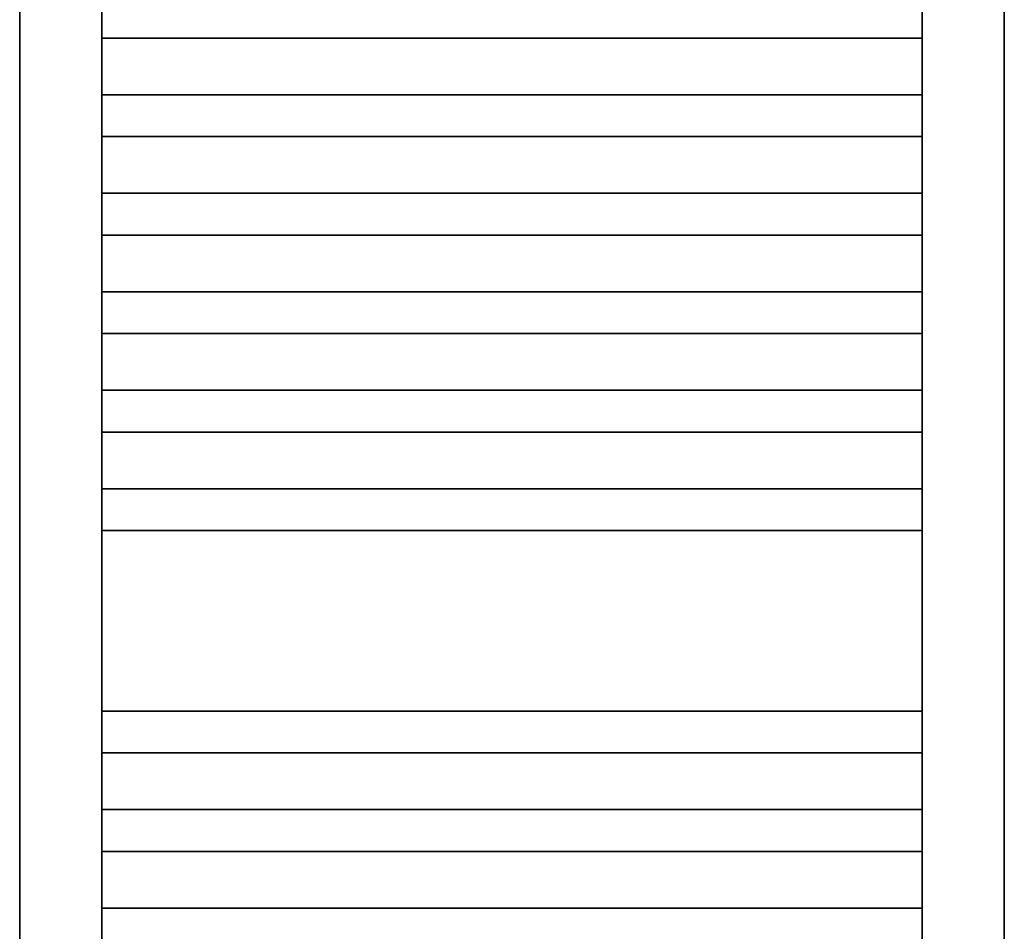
# Model space of a CAD drawing. Header units: millimetres. Extents: x 17747 to 112039, y -74980 to 446921.
# Tile 78 of 256: x 45758 to 46358, y -71283 to -70728. Entities that reach past the tile are written whole.
import ezdxf

# ---------------------------------------------------------------- set-up
doc = ezdxf.new("R2010")
doc.units = ezdxf.units.MM
doc.layers.add('UT_ZAŘÍZENÍ - OT', color=3, linetype='Continuous', lineweight=35)

msp = doc.modelspace()

# ---------------------------------------------------------------- linework, layer by layer
at = {"layer": 'UT_ZAŘÍZENÍ - OT', "linetype": 'Continuous'}
for p, q in [((45757.88, -69785.05), (45757.88, -71605.05)), ((45807.88, -71605.05), (45807.88, -69785.05)), ((46307.88, -69785.05), (46307.88, -71605.05)), ((46357.88, -71605.05), (46357.88, -69785.05)), ((45807.88, -70739.32), (46307.88, -70739.32)), ((45807.88, -70739.32), (46307.88, -70739.32)), ((45807.88, -70739.32), (46307.88, -70739.32)), ((45807.88, -70739.32), (46307.88, -70739.32)), ((45807.88, -70739.32), (46307.88, -70739.32)), ((45807.88, -70739.32), (46307.88, -70739.32)), ((45807.88, -70739.32), (46307.88, -70739.32)), ((45807.88, -70739.32), (46307.88, -70739.32)), ((45807.88, -70739.32), (46307.88, -70739.32)), ((45807.88, -70739.32), (46307.88, -70739.32)), ((45807.88, -70739.32), (46307.88, -70739.32)), ((45807.88, -70739.32), (46307.88, -70739.32)), ((45807.88, -70739.32), (46307.88, -70739.32)), ((45807.88, -70739.32), (46307.88, -70739.32)), ((45807.88, -70739.32), (46307.88, -70739.32)), ((45807.88, -70739.32), (46307.88, -70739.32)), ((45807.88, -70739.32), (46307.88, -70739.32)), ((45807.88, -70739.32), (46307.88, -70739.32)), ((45807.88, -70739.32), (46307.88, -70739.32)), ((45807.88, -70739.32), (46307.88, -70739.32)), ((45807.88, -70739.32), (46307.88, -70739.32)), ((45807.88, -70739.32), (46307.88, -70739.32)), ((45807.88, -70739.32), (46307.88, -70739.32)), ((45807.88, -70739.32), (46307.88, -70739.32)), ((45807.88, -70739.32), (46307.88, -70739.32)), ((45807.88, -70739.32), (46307.88, -70739.32)), ((45807.88, -70739.32), (46307.88, -70739.32)), ((45807.88, -70739.32), (46307.88, -70739.32)), ((45807.88, -70739.32), (46307.88, -70739.32)), ((45807.88, -70739.32), (46307.88, -70739.32)), ((45807.88, -70739.32), (46307.88, -70739.32)), ((45807.88, -70739.32), (46307.88, -70739.32)), ((45807.88, -70739.32), (46307.88, -70739.32)), ((45807.88, -70739.32), (46307.88, -70739.32)), ((45807.88, -70773.87), (46307.88, -70773.87)), ((45807.88, -70773.87), (46307.88, -70773.87)), ((45807.88, -70773.87), (46307.88, -70773.87)), ((45807.88, -70773.87), (46307.88, -70773.87)), ((45807.88, -70773.87), (46307.88, -70773.87)), ((45807.88, -70773.87), (46307.88, -70773.87)), ((45807.88, -70773.87), (46307.88, -70773.87)), ((45807.88, -70773.87), (46307.88, -70773.87)), ((45807.88, -70773.87), (46307.88, -70773.87)), ((45807.88, -70773.87), (46307.88, -70773.87)), ((45807.88, -70773.87), (46307.88, -70773.87)), ((45807.88, -70773.87), (46307.88, -70773.87)), ((45807.88, -70773.87), (46307.88, -70773.87)), ((45807.88, -70773.87), (46307.88, -70773.87)), ((45807.88, -70773.87), (46307.88, -70773.87)), ((45807.88, -70773.87), (46307.88, -70773.87)), ((45807.88, -70773.87), (46307.88, -70773.87)), ((45807.88, -70773.87), (46307.88, -70773.87)), ((45807.88, -70773.87), (46307.88, -70773.87)), ((45807.88, -70773.87), (46307.88, -70773.87)), ((45807.88, -70773.87), (46307.88, -70773.87)), ((45807.88, -70773.87), (46307.88, -70773.87)), ((45807.88, -70773.87), (46307.88, -70773.87)), ((45807.88, -70773.87), (46307.88, -70773.87)), ((45807.88, -70773.87), (46307.88, -70773.87)), ((45807.88, -70773.87), (46307.88, -70773.87)), ((45807.88, -70773.87), (46307.88, -70773.87)), ((45807.88, -70773.87), (46307.88, -70773.87)), ((45807.88, -70773.87), (46307.88, -70773.87)), ((45807.88, -70773.87), (46307.88, -70773.87)), ((45807.88, -70773.87), (46307.88, -70773.87)), ((45807.88, -70773.87), (46307.88, -70773.87)), ((45807.88, -70773.87), (46307.88, -70773.87)), ((45807.88, -70773.87), (46307.88, -70773.87)), ((45807.88, -70799.32), (46307.88, -70799.32)), ((45807.88, -70799.32), (46307.88, -70799.32)), ((45807.88, -70799.32), (46307.88, -70799.32)), ((45807.88, -70799.32), (46307.88, -70799.32)), ((45807.88, -70799.32), (46307.88, -70799.32)), ((45807.88, -70799.32), (46307.88, -70799.32)), ((45807.88, -70799.32), (46307.88, -70799.32)), ((45807.88, -70799.32), (46307.88, -70799.32)), ((45807.88, -70799.32), (46307.88, -70799.32)), ((45807.88, -70799.32), (46307.88, -70799.32)), ((45807.88, -70799.32), (46307.88, -70799.32)), ((45807.88, -70799.32), (46307.88, -70799.32)), ((45807.88, -70799.32), (46307.88, -70799.32)), ((45807.88, -70799.32), (46307.88, -70799.32)), ((45807.88, -70799.32), (46307.88, -70799.32)), ((45807.88, -70799.32), (46307.88, -70799.32)), ((45807.88, -70799.32), (46307.88, -70799.32)), ((45807.88, -70799.32), (46307.88, -70799.32)), ((45807.88, -70799.32), (46307.88, -70799.32)), ((45807.88, -70799.32), (46307.88, -70799.32)), ((45807.88, -70799.32), (46307.88, -70799.32)), ((45807.88, -70799.32), (46307.88, -70799.32)), ((45807.88, -70799.32), (46307.88, -70799.32)), ((45807.88, -70799.32), (46307.88, -70799.32)), ((45807.88, -70799.32), (46307.88, -70799.32)), ((45807.88, -70799.32), (46307.88, -70799.32)), ((45807.88, -70799.32), (46307.88, -70799.32)), ((45807.88, -70799.32), (46307.88, -70799.32)), ((45807.88, -70799.32), (46307.88, -70799.32)), ((45807.88, -70799.32), (46307.88, -70799.32)), ((45807.88, -70799.32), (46307.88, -70799.32)), ((45807.88, -70799.32), (46307.88, -70799.32)), ((45807.88, -70799.32), (46307.88, -70799.32)), ((45807.88, -70799.32), (46307.88, -70799.32)), ((45807.88, -70833.87), (46307.88, -70833.87)), ((45807.88, -70833.87), (46307.88, -70833.87)), ((45807.88, -70833.87), (46307.88, -70833.87)), ((45807.88, -70833.87), (46307.88, -70833.87)), ((45807.88, -70833.87), (46307.88, -70833.87)), ((45807.88, -70833.87), (46307.88, -70833.87)), ((45807.88, -70833.87), (46307.88, -70833.87)), ((45807.88, -70833.87), (46307.88, -70833.87)), ((45807.88, -70833.87), (46307.88, -70833.87)), ((45807.88, -70833.87), (46307.88, -70833.87)), ((45807.88, -70833.87), (46307.88, -70833.87)), ((45807.88, -70833.87), (46307.88, -70833.87)), ((45807.88, -70833.87), (46307.88, -70833.87)), ((45807.88, -70833.87), (46307.88, -70833.87)), ((45807.88, -70833.87), (46307.88, -70833.87)), ((45807.88, -70833.87), (46307.88, -70833.87)), ((45807.88, -70833.87), (46307.88, -70833.87)), ((45807.88, -70833.87), (46307.88, -70833.87)), ((45807.88, -70833.87), (46307.88, -70833.87)), ((45807.88, -70833.87), (46307.88, -70833.87)), ((45807.88, -70833.87), (46307.88, -70833.87)), ((45807.88, -70833.87), (46307.88, -70833.87)), ((45807.88, -70833.87), (46307.88, -70833.87)), ((45807.88, -70833.87), (46307.88, -70833.87)), ((45807.88, -70833.87), (46307.88, -70833.87)), ((45807.88, -70833.87), (46307.88, -70833.87)), ((45807.88, -70833.87), (46307.88, -70833.87)), ((45807.88, -70833.87), (46307.88, -70833.87)), ((45807.88, -70833.87), (46307.88, -70833.87)), ((45807.88, -70833.87), (46307.88, -70833.87)), ((45807.88, -70833.87), (46307.88, -70833.87)), ((45807.88, -70833.87), (46307.88, -70833.87)), ((45807.88, -70833.87), (46307.88, -70833.87)), ((45807.88, -70833.87), (46307.88, -70833.87)), ((45807.88, -70859.32), (46307.88, -70859.32)), ((45807.88, -70859.32), (46307.88, -70859.32)), ((45807.88, -70859.32), (46307.88, -70859.32)), ((45807.88, -70859.32), (46307.88, -70859.32)), ((45807.88, -70859.32), (46307.88, -70859.32)), ((45807.88, -70859.32), (46307.88, -70859.32)), ((45807.88, -70859.32), (46307.88, -70859.32)), ((45807.88, -70859.32), (46307.88, -70859.32)), ((45807.88, -70859.32), (46307.88, -70859.32)), ((45807.88, -70859.32), (46307.88, -70859.32)), ((45807.88, -70859.32), (46307.88, -70859.32)), ((45807.88, -70859.32), (46307.88, -70859.32)), ((45807.88, -70859.32), (46307.88, -70859.32)), ((45807.88, -70859.32), (46307.88, -70859.32)), ((45807.88, -70859.32), (46307.88, -70859.32)), ((45807.88, -70859.32), (46307.88, -70859.32)), ((45807.88, -70859.32), (46307.88, -70859.32)), ((45807.88, -70859.32), (46307.88, -70859.32)), ((45807.88, -70859.32), (46307.88, -70859.32)), ((45807.88, -70859.32), (46307.88, -70859.32)), ((45807.88, -70859.32), (46307.88, -70859.32)), ((45807.88, -70859.32), (46307.88, -70859.32)), ((45807.88, -70859.32), (46307.88, -70859.32)), ((45807.88, -70859.32), (46307.88, -70859.32)), ((45807.88, -70859.32), (46307.88, -70859.32)), ((45807.88, -70859.32), (46307.88, -70859.32)), ((45807.88, -70859.32), (46307.88, -70859.32)), ((45807.88, -70859.32), (46307.88, -70859.32)), ((45807.88, -70859.32), (46307.88, -70859.32)), ((45807.88, -70859.32), (46307.88, -70859.32)), ((45807.88, -70859.32), (46307.88, -70859.32)), ((45807.88, -70859.32), (46307.88, -70859.32)), ((45807.88, -70859.32), (46307.88, -70859.32)), ((45807.88, -70859.32), (46307.88, -70859.32)), ((45807.88, -70893.87), (46307.88, -70893.87)), ((45807.88, -70893.87), (46307.88, -70893.87)), ((45807.88, -70893.87), (46307.88, -70893.87)), ((45807.88, -70893.87), (46307.88, -70893.87)), ((45807.88, -70893.87), (46307.88, -70893.87)), ((45807.88, -70893.87), (46307.88, -70893.87)), ((45807.88, -70893.87), (46307.88, -70893.87)), ((45807.88, -70893.87), (46307.88, -70893.87)), ((45807.88, -70893.87), (46307.88, -70893.87)), ((45807.88, -70893.87), (46307.88, -70893.87)), ((45807.88, -70893.87), (46307.88, -70893.87)), ((45807.88, -70893.87), (46307.88, -70893.87)), ((45807.88, -70893.87), (46307.88, -70893.87)), ((45807.88, -70893.87), (46307.88, -70893.87)), ((45807.88, -70893.87), (46307.88, -70893.87)), ((45807.88, -70893.87), (46307.88, -70893.87)), ((45807.88, -70893.87), (46307.88, -70893.87)), ((45807.88, -70893.87), (46307.88, -70893.87)), ((45807.88, -70893.87), (46307.88, -70893.87)), ((45807.88, -70893.87), (46307.88, -70893.87)), ((45807.88, -70893.87), (46307.88, -70893.87)), ((45807.88, -70893.87), (46307.88, -70893.87)), ((45807.88, -70893.87), (46307.88, -70893.87)), ((45807.88, -70893.87), (46307.88, -70893.87)), ((45807.88, -70893.87), (46307.88, -70893.87)), ((45807.88, -70893.87), (46307.88, -70893.87)), ((45807.88, -70893.87), (46307.88, -70893.87)), ((45807.88, -70893.87), (46307.88, -70893.87)), ((45807.88, -70893.87), (46307.88, -70893.87)), ((45807.88, -70893.87), (46307.88, -70893.87)), ((45807.88, -70893.87), (46307.88, -70893.87)), ((45807.88, -70893.87), (46307.88, -70893.87)), ((45807.88, -70893.87), (46307.88, -70893.87)), ((45807.88, -70893.87), (46307.88, -70893.87)), ((45807.88, -70919.32), (46307.88, -70919.32)), ((45807.88, -70919.32), (46307.88, -70919.32)), ((45807.88, -70919.32), (46307.88, -70919.32)), ((45807.88, -70919.32), (46307.88, -70919.32)), ((45807.88, -70919.32), (46307.88, -70919.32)), ((45807.88, -70919.32), (46307.88, -70919.32)), ((45807.88, -70919.32), (46307.88, -70919.32)), ((45807.88, -70919.32), (46307.88, -70919.32)), ((45807.88, -70919.32), (46307.88, -70919.32)), ((45807.88, -70919.32), (46307.88, -70919.32)), ((45807.88, -70919.32), (46307.88, -70919.32)), ((45807.88, -70919.32), (46307.88, -70919.32)), ((45807.88, -70919.32), (46307.88, -70919.32)), ((45807.88, -70919.32), (46307.88, -70919.32)), ((45807.88, -70919.32), (46307.88, -70919.32)), ((45807.88, -70919.32), (46307.88, -70919.32)), ((45807.88, -70919.32), (46307.88, -70919.32)), ((45807.88, -70919.32), (46307.88, -70919.32)), ((45807.88, -70919.32), (46307.88, -70919.32)), ((45807.88, -70919.32), (46307.88, -70919.32)), ((45807.88, -70919.32), (46307.88, -70919.32)), ((45807.88, -70919.32), (46307.88, -70919.32)), ((45807.88, -70919.32), (46307.88, -70919.32)), ((45807.88, -70919.32), (46307.88, -70919.32)), ((45807.88, -70919.32), (46307.88, -70919.32)), ((45807.88, -70919.32), (46307.88, -70919.32)), ((45807.88, -70919.32), (46307.88, -70919.32)), ((45807.88, -70919.32), (46307.88, -70919.32)), ((45807.88, -70919.32), (46307.88, -70919.32)), ((45807.88, -70919.32), (46307.88, -70919.32)), ((45807.88, -70919.32), (46307.88, -70919.32)), ((45807.88, -70919.32), (46307.88, -70919.32)), ((45807.88, -70919.32), (46307.88, -70919.32)), ((45807.88, -70919.32), (46307.88, -70919.32)), ((45807.88, -70953.87), (46307.88, -70953.87)), ((45807.88, -70953.87), (46307.88, -70953.87)), ((45807.88, -70953.87), (46307.88, -70953.87)), ((45807.88, -70953.87), (46307.88, -70953.87)), ((45807.88, -70953.87), (46307.88, -70953.87)), ((45807.88, -70953.87), (46307.88, -70953.87)), ((45807.88, -70953.87), (46307.88, -70953.87)), ((45807.88, -70953.87), (46307.88, -70953.87)), ((45807.88, -70953.87), (46307.88, -70953.87)), ((45807.88, -70953.87), (46307.88, -70953.87)), ((45807.88, -70953.87), (46307.88, -70953.87)), ((45807.88, -70953.87), (46307.88, -70953.87)), ((45807.88, -70953.87), (46307.88, -70953.87)), ((45807.88, -70953.87), (46307.88, -70953.87)), ((45807.88, -70953.87), (46307.88, -70953.87)), ((45807.88, -70953.87), (46307.88, -70953.87)), ((45807.88, -70953.87), (46307.88, -70953.87)), ((45807.88, -70953.87), (46307.88, -70953.87)), ((45807.88, -70953.87), (46307.88, -70953.87)), ((45807.88, -70953.87), (46307.88, -70953.87)), ((45807.88, -70953.87), (46307.88, -70953.87)), ((45807.88, -70953.87), (46307.88, -70953.87)), ((45807.88, -70953.87), (46307.88, -70953.87)), ((45807.88, -70953.87), (46307.88, -70953.87)), ((45807.88, -70953.87), (46307.88, -70953.87)), ((45807.88, -70953.87), (46307.88, -70953.87)), ((45807.88, -70953.87), (46307.88, -70953.87)), ((45807.88, -70953.87), (46307.88, -70953.87)), ((45807.88, -70953.87), (46307.88, -70953.87)), ((45807.88, -70953.87), (46307.88, -70953.87)), ((45807.88, -70953.87), (46307.88, -70953.87)), ((45807.88, -70953.87), (46307.88, -70953.87)), ((45807.88, -70953.87), (46307.88, -70953.87)), ((45807.88, -70953.87), (46307.88, -70953.87)), ((45807.88, -70979.32), (46307.88, -70979.32)), ((45807.88, -70979.32), (46307.88, -70979.32)), ((45807.88, -70979.32), (46307.88, -70979.32)), ((45807.88, -70979.32), (46307.88, -70979.32)), ((45807.88, -70979.32), (46307.88, -70979.32)), ((45807.88, -70979.32), (46307.88, -70979.32)), ((45807.88, -70979.32), (46307.88, -70979.32)), ((45807.88, -70979.32), (46307.88, -70979.32)), ((45807.88, -70979.32), (46307.88, -70979.32)), ((45807.88, -70979.32), (46307.88, -70979.32)), ((45807.88, -70979.32), (46307.88, -70979.32)), ((45807.88, -70979.32), (46307.88, -70979.32)), ((45807.88, -70979.32), (46307.88, -70979.32)), ((45807.88, -70979.32), (46307.88, -70979.32)), ((45807.88, -70979.32), (46307.88, -70979.32)), ((45807.88, -70979.32), (46307.88, -70979.32)), ((45807.88, -70979.32), (46307.88, -70979.32)), ((45807.88, -70979.32), (46307.88, -70979.32)), ((45807.88, -70979.32), (46307.88, -70979.32)), ((45807.88, -70979.32), (46307.88, -70979.32)), ((45807.88, -70979.32), (46307.88, -70979.32)), ((45807.88, -70979.32), (46307.88, -70979.32)), ((45807.88, -70979.32), (46307.88, -70979.32)), ((45807.88, -70979.32), (46307.88, -70979.32)), ((45807.88, -70979.32), (46307.88, -70979.32)), ((45807.88, -70979.32), (46307.88, -70979.32)), ((45807.88, -70979.32), (46307.88, -70979.32)), ((45807.88, -70979.32), (46307.88, -70979.32)), ((45807.88, -70979.32), (46307.88, -70979.32)), ((45807.88, -70979.32), (46307.88, -70979.32)), ((45807.88, -70979.32), (46307.88, -70979.32)), ((45807.88, -70979.32), (46307.88, -70979.32)), ((45807.88, -70979.32), (46307.88, -70979.32)), ((45807.88, -70979.32), (46307.88, -70979.32)), ((45807.88, -71013.87), (46307.88, -71013.87)), ((45807.88, -71013.87), (46307.88, -71013.87)), ((45807.88, -71013.87), (46307.88, -71013.87)), ((45807.88, -71013.87), (46307.88, -71013.87)), ((45807.88, -71013.87), (46307.88, -71013.87)), ((45807.88, -71013.87), (46307.88, -71013.87)), ((45807.88, -71013.87), (46307.88, -71013.87)), ((45807.88, -71013.87), (46307.88, -71013.87)), ((45807.88, -71013.87), (46307.88, -71013.87)), ((45807.88, -71013.87), (46307.88, -71013.87)), ((45807.88, -71013.87), (46307.88, -71013.87)), ((45807.88, -71013.87), (46307.88, -71013.87)), ((45807.88, -71013.87), (46307.88, -71013.87)), ((45807.88, -71013.87), (46307.88, -71013.87)), ((45807.88, -71013.87), (46307.88, -71013.87)), ((45807.88, -71013.87), (46307.88, -71013.87)), ((45807.88, -71013.87), (46307.88, -71013.87)), ((45807.88, -71013.87), (46307.88, -71013.87)), ((45807.88, -71013.87), (46307.88, -71013.87)), ((45807.88, -71013.87), (46307.88, -71013.87)), ((45807.88, -71013.87), (46307.88, -71013.87)), ((45807.88, -71013.87), (46307.88, -71013.87)), ((45807.88, -71013.87), (46307.88, -71013.87)), ((45807.88, -71013.87), (46307.88, -71013.87)), ((45807.88, -71013.87), (46307.88, -71013.87)), ((45807.88, -71013.87), (46307.88, -71013.87)), ((45807.88, -71013.87), (46307.88, -71013.87)), ((45807.88, -71013.87), (46307.88, -71013.87)), ((45807.88, -71013.87), (46307.88, -71013.87)), ((45807.88, -71013.87), (46307.88, -71013.87)), ((45807.88, -71013.87), (46307.88, -71013.87)), ((45807.88, -71013.87), (46307.88, -71013.87)), ((45807.88, -71013.87), (46307.88, -71013.87)), ((45807.88, -71013.87), (46307.88, -71013.87)), ((45807.88, -71039.32), (46307.88, -71039.32)), ((45807.88, -71039.32), (46307.88, -71039.32)), ((45807.88, -71039.32), (46307.88, -71039.32)), ((45807.88, -71039.32), (46307.88, -71039.32)), ((45807.88, -71039.32), (46307.88, -71039.32)), ((45807.88, -71039.32), (46307.88, -71039.32)), ((45807.88, -71039.32), (46307.88, -71039.32)), ((45807.88, -71039.32), (46307.88, -71039.32)), ((45807.88, -71039.32), (46307.88, -71039.32)), ((45807.88, -71039.32), (46307.88, -71039.32)), ((45807.88, -71039.32), (46307.88, -71039.32)), ((45807.88, -71039.32), (46307.88, -71039.32)), ((45807.88, -71039.32), (46307.88, -71039.32)), ((45807.88, -71039.32), (46307.88, -71039.32)), ((45807.88, -71039.32), (46307.88, -71039.32)), ((45807.88, -71039.32), (46307.88, -71039.32)), ((45807.88, -71039.32), (46307.88, -71039.32)), ((45807.88, -71039.32), (46307.88, -71039.32)), ((45807.88, -71039.32), (46307.88, -71039.32)), ((45807.88, -71039.32), (46307.88, -71039.32)), ((45807.88, -71039.32), (46307.88, -71039.32)), ((45807.88, -71039.32), (46307.88, -71039.32)), ((45807.88, -71039.32), (46307.88, -71039.32)), ((45807.88, -71039.32), (46307.88, -71039.32)), ((45807.88, -71039.32), (46307.88, -71039.32)), ((45807.88, -71039.32), (46307.88, -71039.32)), ((45807.88, -71039.32), (46307.88, -71039.32)), ((45807.88, -71039.32), (46307.88, -71039.32)), ((45807.88, -71039.32), (46307.88, -71039.32)), ((45807.88, -71039.32), (46307.88, -71039.32)), ((45807.88, -71039.32), (46307.88, -71039.32)), ((45807.88, -71039.32), (46307.88, -71039.32)), ((45807.88, -71039.32), (46307.88, -71039.32)), ((45807.88, -71039.32), (46307.88, -71039.32)), ((45807.88, -71149.32), (46307.88, -71149.32)), ((45807.88, -71149.32), (46307.88, -71149.32)), ((45807.88, -71149.32), (46307.88, -71149.32)), ((45807.88, -71149.32), (46307.88, -71149.32)), ((45807.88, -71149.32), (46307.88, -71149.32)), ((45807.88, -71149.32), (46307.88, -71149.32)), ((45807.88, -71149.32), (46307.88, -71149.32)), ((45807.88, -71149.32), (46307.88, -71149.32)), ((45807.88, -71149.32), (46307.88, -71149.32)), ((45807.88, -71149.32), (46307.88, -71149.32)), ((45807.88, -71149.32), (46307.88, -71149.32)), ((45807.88, -71149.32), (46307.88, -71149.32)), ((45807.88, -71149.32), (46307.88, -71149.32)), ((45807.88, -71149.32), (46307.88, -71149.32)), ((45807.88, -71149.32), (46307.88, -71149.32)), ((45807.88, -71149.32), (46307.88, -71149.32)), ((45807.88, -71149.32), (46307.88, -71149.32)), ((45807.88, -71149.32), (46307.88, -71149.32)), ((45807.88, -71149.32), (46307.88, -71149.32)), ((45807.88, -71149.32), (46307.88, -71149.32)), ((45807.88, -71149.32), (46307.88, -71149.32)), ((45807.88, -71149.32), (46307.88, -71149.32)), ((45807.88, -71149.32), (46307.88, -71149.32)), ((45807.88, -71149.32), (46307.88, -71149.32)), ((45807.88, -71149.32), (46307.88, -71149.32)), ((45807.88, -71149.32), (46307.88, -71149.32)), ((45807.88, -71149.32), (46307.88, -71149.32)), ((45807.88, -71149.32), (46307.88, -71149.32)), ((45807.88, -71149.32), (46307.88, -71149.32)), ((45807.88, -71149.32), (46307.88, -71149.32)), ((45807.88, -71149.32), (46307.88, -71149.32)), ((45807.88, -71149.32), (46307.88, -71149.32)), ((45807.88, -71149.32), (46307.88, -71149.32)), ((45807.88, -71149.32), (46307.88, -71149.32)), ((45807.88, -71174.78), (46307.88, -71174.78)), ((45807.88, -71174.78), (46307.88, -71174.78)), ((45807.88, -71174.78), (46307.88, -71174.78)), ((45807.88, -71174.78), (46307.88, -71174.78)), ((45807.88, -71174.78), (46307.88, -71174.78)), ((45807.88, -71174.78), (46307.88, -71174.78)), ((45807.88, -71174.78), (46307.88, -71174.78)), ((45807.88, -71174.78), (46307.88, -71174.78)), ((45807.88, -71174.78), (46307.88, -71174.78)), ((45807.88, -71174.78), (46307.88, -71174.78)), ((45807.88, -71174.78), (46307.88, -71174.78)), ((45807.88, -71174.78), (46307.88, -71174.78)), ((45807.88, -71174.78), (46307.88, -71174.78)), ((45807.88, -71174.78), (46307.88, -71174.78)), ((45807.88, -71174.78), (46307.88, -71174.78)), ((45807.88, -71174.78), (46307.88, -71174.78)), ((45807.88, -71174.78), (46307.88, -71174.78)), ((45807.88, -71174.78), (46307.88, -71174.78)), ((45807.88, -71174.78), (46307.88, -71174.78)), ((45807.88, -71174.78), (46307.88, -71174.78)), ((45807.88, -71174.78), (46307.88, -71174.78)), ((45807.88, -71174.78), (46307.88, -71174.78)), ((45807.88, -71174.78), (46307.88, -71174.78)), ((45807.88, -71174.78), (46307.88, -71174.78)), ((45807.88, -71174.78), (46307.88, -71174.78)), ((45807.88, -71174.78), (46307.88, -71174.78)), ((45807.88, -71174.78), (46307.88, -71174.78)), ((45807.88, -71174.78), (46307.88, -71174.78)), ((45807.88, -71174.78), (46307.88, -71174.78)), ((45807.88, -71174.78), (46307.88, -71174.78)), ((45807.88, -71174.78), (46307.88, -71174.78)), ((45807.88, -71174.78), (46307.88, -71174.78)), ((45807.88, -71174.78), (46307.88, -71174.78)), ((45807.88, -71174.78), (46307.88, -71174.78)), ((45807.88, -71209.32), (46307.88, -71209.32)), ((45807.88, -71209.32), (46307.88, -71209.32)), ((45807.88, -71209.32), (46307.88, -71209.32)), ((45807.88, -71209.32), (46307.88, -71209.32)), ((45807.88, -71209.32), (46307.88, -71209.32)), ((45807.88, -71209.32), (46307.88, -71209.32)), ((45807.88, -71209.32), (46307.88, -71209.32)), ((45807.88, -71209.32), (46307.88, -71209.32)), ((45807.88, -71209.32), (46307.88, -71209.32)), ((45807.88, -71209.32), (46307.88, -71209.32)), ((45807.88, -71209.32), (46307.88, -71209.32)), ((45807.88, -71209.32), (46307.88, -71209.32)), ((45807.88, -71209.32), (46307.88, -71209.32)), ((45807.88, -71209.32), (46307.88, -71209.32)), ((45807.88, -71209.32), (46307.88, -71209.32)), ((45807.88, -71209.32), (46307.88, -71209.32)), ((45807.88, -71209.32), (46307.88, -71209.32)), ((45807.88, -71209.32), (46307.88, -71209.32)), ((45807.88, -71209.32), (46307.88, -71209.32)), ((45807.88, -71209.32), (46307.88, -71209.32)), ((45807.88, -71209.32), (46307.88, -71209.32)), ((45807.88, -71209.32), (46307.88, -71209.32)), ((45807.88, -71209.32), (46307.88, -71209.32)), ((45807.88, -71209.32), (46307.88, -71209.32)), ((45807.88, -71209.32), (46307.88, -71209.32)), ((45807.88, -71209.32), (46307.88, -71209.32)), ((45807.88, -71209.32), (46307.88, -71209.32)), ((45807.88, -71209.32), (46307.88, -71209.32)), ((45807.88, -71209.32), (46307.88, -71209.32)), ((45807.88, -71209.32), (46307.88, -71209.32)), ((45807.88, -71209.32), (46307.88, -71209.32)), ((45807.88, -71209.32), (46307.88, -71209.32)), ((45807.88, -71209.32), (46307.88, -71209.32)), ((45807.88, -71209.32), (46307.88, -71209.32)), ((45807.88, -71234.78), (46307.88, -71234.78)), ((45807.88, -71234.78), (46307.88, -71234.78)), ((45807.88, -71234.78), (46307.88, -71234.78)), ((45807.88, -71234.78), (46307.88, -71234.78)), ((45807.88, -71234.78), (46307.88, -71234.78)), ((45807.88, -71234.78), (46307.88, -71234.78)), ((45807.88, -71234.78), (46307.88, -71234.78)), ((45807.88, -71234.78), (46307.88, -71234.78)), ((45807.88, -71234.78), (46307.88, -71234.78)), ((45807.88, -71234.78), (46307.88, -71234.78)), ((45807.88, -71234.78), (46307.88, -71234.78)), ((45807.88, -71234.78), (46307.88, -71234.78)), ((45807.88, -71234.78), (46307.88, -71234.78)), ((45807.88, -71234.78), (46307.88, -71234.78)), ((45807.88, -71234.78), (46307.88, -71234.78)), ((45807.88, -71234.78), (46307.88, -71234.78)), ((45807.88, -71234.78), (46307.88, -71234.78)), ((45807.88, -71234.78), (46307.88, -71234.78)), ((45807.88, -71234.78), (46307.88, -71234.78)), ((45807.88, -71234.78), (46307.88, -71234.78)), ((45807.88, -71234.78), (46307.88, -71234.78)), ((45807.88, -71234.78), (46307.88, -71234.78)), ((45807.88, -71234.78), (46307.88, -71234.78)), ((45807.88, -71234.78), (46307.88, -71234.78)), ((45807.88, -71234.78), (46307.88, -71234.78)), ((45807.88, -71234.78), (46307.88, -71234.78)), ((45807.88, -71234.78), (46307.88, -71234.78)), ((45807.88, -71234.78), (46307.88, -71234.78)), ((45807.88, -71234.78), (46307.88, -71234.78)), ((45807.88, -71234.78), (46307.88, -71234.78)), ((45807.88, -71234.78), (46307.88, -71234.78)), ((45807.88, -71234.78), (46307.88, -71234.78)), ((45807.88, -71234.78), (46307.88, -71234.78)), ((45807.88, -71234.78), (46307.88, -71234.78)), ((45807.88, -71269.32), (46307.88, -71269.32)), ((45807.88, -71269.32), (46307.88, -71269.32)), ((45807.88, -71269.32), (46307.88, -71269.32)), ((45807.88, -71269.32), (46307.88, -71269.32)), ((45807.88, -71269.32), (46307.88, -71269.32)), ((45807.88, -71269.32), (46307.88, -71269.32)), ((45807.88, -71269.32), (46307.88, -71269.32)), ((45807.88, -71269.32), (46307.88, -71269.32)), ((45807.88, -71269.32), (46307.88, -71269.32)), ((45807.88, -71269.32), (46307.88, -71269.32)), ((45807.88, -71269.32), (46307.88, -71269.32)), ((45807.88, -71269.32), (46307.88, -71269.32)), ((45807.88, -71269.32), (46307.88, -71269.32)), ((45807.88, -71269.32), (46307.88, -71269.32)), ((45807.88, -71269.32), (46307.88, -71269.32)), ((45807.88, -71269.32), (46307.88, -71269.32)), ((45807.88, -71269.32), (46307.88, -71269.32)), ((45807.88, -71269.32), (46307.88, -71269.32)), ((45807.88, -71269.32), (46307.88, -71269.32)), ((45807.88, -71269.32), (46307.88, -71269.32)), ((45807.88, -71269.32), (46307.88, -71269.32)), ((45807.88, -71269.32), (46307.88, -71269.32)), ((45807.88, -71269.32), (46307.88, -71269.32)), ((45807.88, -71269.32), (46307.88, -71269.32)), ((45807.88, -71269.32), (46307.88, -71269.32)), ((45807.88, -71269.32), (46307.88, -71269.32)), ((45807.88, -71269.32), (46307.88, -71269.32)), ((45807.88, -71269.32), (46307.88, -71269.32)), ((45807.88, -71269.32), (46307.88, -71269.32)), ((45807.88, -71269.32), (46307.88, -71269.32)), ((45807.88, -71269.32), (46307.88, -71269.32)), ((45807.88, -71269.32), (46307.88, -71269.32)), ((45807.88, -71269.32), (46307.88, -71269.32)), ((45807.88, -71269.32), (46307.88, -71269.32))]:
    msp.add_line(p, q, dxfattribs=at)

doc.saveas('drawing.dxf')
